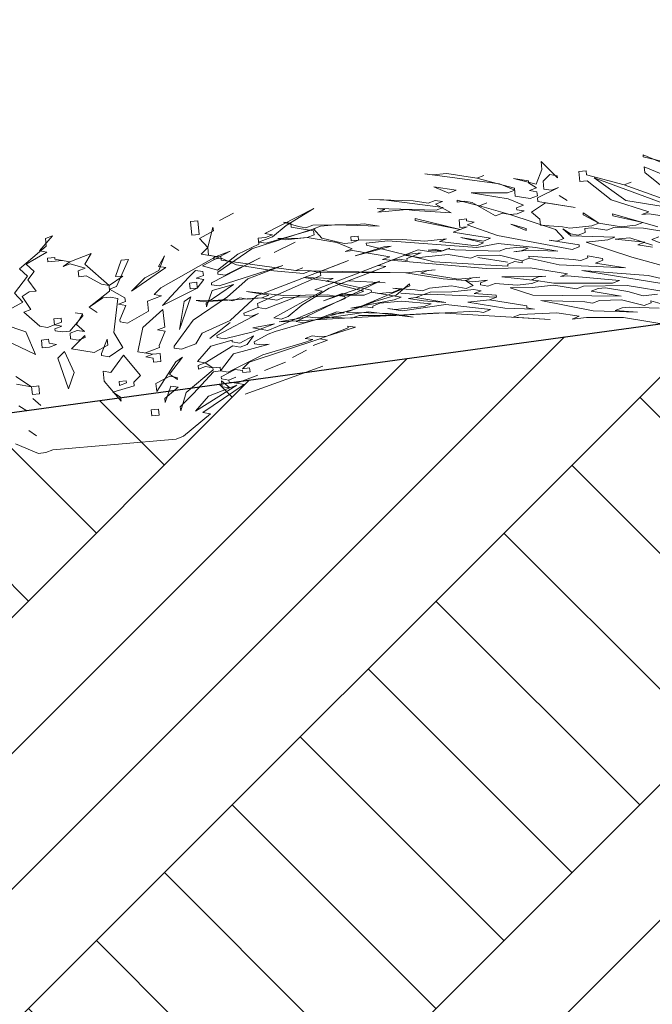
# Model space of a CAD drawing. Header units: millimetres. Extents: x 208545 to 5957542, y -593447 to 257160.
# Tile 22 of 60: x 5935685 to 5936542, y -589538 to -588205. Entities that reach past the tile are written whole.
import ezdxf

# ---------------------------------------------------------------- set-up
doc = ezdxf.new("R2010")
doc.units = ezdxf.units.MM
doc.header["$MEASUREMENT"] = 0
for name, color, linetype, lineweight in [('Opisy - Etykiety_Nr_pióra__1', 7, 'Continuous', 13), ('Sytuacja - Teren_Nr_pióra__1', 7, 'Continuous', 13), ('Sytuacja - Teren_Nr_pióra__21', 7, 'Continuous', 25), ('Wnętrze - Umeblowanie_Nr_pióra__2', 8, 'Continuous', 13)]:
    doc.layers.add(name, color=color, linetype=linetype, lineweight=lineweight)
doc.layers.add('Wnętrze - Umeblowanie', color=7, linetype='Continuous')
doc.dimstyles.new('STYL_AUTOMATYCZNY__3', dxfattribs={"dimtxt": 0.18, "dimasz": 364.8, "dimexe": 0.18, "dimexo": 0.0625, "dimgap": 0, "dimtad": 0, "dimtih": 1, "dimtoh": 1, "dimdec": 4, "dimzin": 0, "dimdsep": 46, "dimcen": 0.09, "dimadec": 0, "dimazin": 0, "dimtfac": 1, "dimtdec": 4, "dimtmove": 0, "dimatfit": 3, "dimldrblk": 'ARROWHEAD_11', "dimfxl": 1, "dimtolj": 1, "dimtzin": 0, "dimarcsym": 0})

# ---------------------------------------------------------------- blocks, each defined once
blk = doc.blocks.new('Krzewy 27[9]_4', base_point=(5935567.6, -588807))
at = {"layer": 'Wnętrze - Umeblowanie_Nr_pióra__2', "color": 8, "linetype": 'Continuous', "lineweight": 13}
for p, q in [((5935974.7, -588466.8), (5935955.9, -588476.8)), ((5935955.9, -588476.8), (5935974.7, -588466.8)), ((5936017.3, -588494.6), (5936083.3, -588460.9)), ((5936083.3, -588460.9), (5936045.9, -588483.5)), ((5935916.3, -588478.2), (5935926.2, -588477.2)), ((5935918.3, -588496.8), (5935916.3, -588478.2)), ((5935926.2, -588477.2), (5935928.1, -588495.8)), ((5935946.9, -588485.8), (5935939.8, -588513.3)), ((5935947.5, -588491.1), (5935946.9, -588485.8)), ((5936045.9, -588483.5), (5936027.7, -588498.9)), ((5935729.7, -588497.6), (5935712, -588518.2)), ((5935720.2, -588501.3), (5935729.7, -588497.6)), ((5935928.1, -588495.8), (5935918.3, -588496.8)), ((5935928.6, -588501.1), (5935947.5, -588491.1)), ((5936086.1, -588487.4), (5935999.6, -588515.2)), ((5936008, -588500.9), (5936017.9, -588499.9)), ((5936027.7, -588498.9), (5936008.6, -588506.2)), ((5936027.4, -588496.2), (5936017.3, -588494.6)), ((5936017.9, -588499.9), (5936027.4, -588496.2)), ((5936018.7, -588507.8), (5936076.5, -588491.1)), ((5936076.5, -588491.1), (5936086.1, -588487.4)), ((5935684.8, -588542.5), (5935721.3, -588511.9)), ((5935721.3, -588511.9), (5935720.2, -588501.3)), ((5935889.9, -588510.5), (5935900.6, -588517.4)), ((5935900.6, -588517.4), (5935889.9, -588510.5)), ((5935939.8, -588513.3), (5935928.6, -588501.1)), ((5935930.9, -588522.3), (5935939.8, -588513.3)), ((5935939.8, -588513.3), (5935940.9, -588524)), ((5935980.5, -588522.5), (5936008.9, -588508.9)), ((5936008.9, -588508.9), (5936008, -588500.9)), ((5936008.6, -588506.2), (5936018.7, -588507.8)), ((5936058.3, -588506.4), (5936029.9, -588520.1)), ((5936029.9, -588520.1), (5936058.3, -588506.4)), ((5936187.9, -588511.7), (5936139.6, -588524.8)), ((5936139.6, -588524.8), (5936178, -588512.8)), ((5936178, -588512.8), (5936187.9, -588511.7)), ((5935722.1, -588519.9), (5935694, -588536.2)), ((5935712, -588518.2), (5935722.1, -588519.9)), ((5935723, -588527.8), (5935732.8, -588526.8)), ((5935732.8, -588526.8), (5935733, -588529.5)), ((5935753.2, -588532.7), (5935781.9, -588521.7)), ((5935781.9, -588521.7), (5935773.4, -588536)), ((5935881.5, -588524.8), (5935873, -588539.1)), ((5935873.6, -588544.4), (5935881.5, -588524.8)), ((5935876.1, -588568.3), (5935951, -588525.6)), ((5935951, -588525.6), (5935930.9, -588522.3)), ((5935970.1, -588518.3), (5935932.5, -588538.3)), ((5935940.9, -588524), (5935951, -588525.6)), ((5935951, -588525.6), (5935970.1, -588518.3)), ((5935953, -588544.2), (5935980.5, -588522.5)), ((5935999.6, -588515.2), (5935953.3, -588546.9)), ((5936084.8, -588570.8), (5936208.9, -588523)), ((5936208.9, -588523), (5936228.5, -588520.9)), ((5936228.5, -588520.9), (5936209.4, -588528.3)), ((5936238.1, -588517.3), (5936247.9, -588516.2)), ((5936258, -588517.9), (5936238.1, -588517.3)), ((5936247.9, -588516.2), (5936258, -588517.9)), ((5936258, -588517.9), (5936267.5, -588514.2)), ((5936267.5, -588514.2), (5936258, -588517.9)), ((5935694, -588536.2), (5935705, -588545.8)), ((5935723.5, -588533.1), (5935723, -588527.8)), ((5935743.1, -588531.1), (5935723.5, -588533.1)), ((5935733, -588529.5), (5935753.2, -588532.7)), ((5935753.2, -588532.7), (5935743.1, -588531.1)), ((5935744, -588539.1), (5935753.2, -588532.7)), ((5935753.5, -588535.4), (5935744, -588539.1)), ((5935774, -588541.3), (5935753.5, -588535.4)), ((5935773.4, -588536), (5935806.2, -588564.8)), ((5935814.9, -588552.9), (5935822.5, -588530.6)), ((5935832.4, -588529.9), (5935816.3, -588566.4)), ((5935822.5, -588530.6), (5935832.4, -588529.9)), ((5935873, -588539.1), (5935883.1, -588540.7)), ((5935932.5, -588538.3), (5935953, -588544.2)), ((5936010.8, -588527.5), (5935944.8, -588561.1)), ((5935955.2, -588565.4), (5936041.6, -588537.7)), ((5935963.6, -588551.1), (5936010.8, -588527.5)), ((5936041.6, -588537.7), (5935993.9, -588556)), ((5936006.2, -588578.9), (5936130.3, -588531.1)), ((5936130.3, -588531.1), (5936092.1, -588545.8)), ((5936180.8, -588539.3), (5936104.4, -588568.7)), ((5936189.8, -588530.3), (5936170.7, -588537.7)), ((5936170.7, -588537.7), (5936180.8, -588539.3)), ((5936199.6, -588529.3), (5936189.8, -588530.3)), ((5936209.7, -588530.9), (5936199.6, -588529.3)), ((5936209.4, -588528.3), (5936209.7, -588530.9)), ((5935678.3, -588575.4), (5935695.7, -588552.1)), ((5935695.7, -588552.1), (5935684.8, -588542.5)), ((5935705, -588545.8), (5935696.2, -588557.4)), ((5935764.4, -588545), (5935774, -588541.3)), ((5935765.3, -588553), (5935764.4, -588545)), ((5935775.1, -588551.9), (5935765.3, -588553)), ((5935796.1, -588563.2), (5935775.1, -588551.9)), ((5935806.2, -588564.8), (5935824.8, -588552.1)), ((5935824.8, -588552.1), (5935814.9, -588552.9)), ((5935883.1, -588540.7), (5935836.8, -588572.4)), ((5935854.8, -588554.4), (5935873.6, -588544.4)), ((5935878.5, -588592.2), (5935914.2, -588553.6)), ((5935914.2, -588553.6), (5935923.2, -588544.6)), ((5935923.2, -588544.6), (5935933.3, -588546.2)), ((5935933.9, -588551.5), (5935924.3, -588555.2)), ((5935933.3, -588546.2), (5935933.9, -588551.5)), ((5935953.3, -588546.9), (5935953.5, -588549.5)), ((5935953.5, -588549.5), (5935963.6, -588551.1)), ((5936092.7, -588551.2), (5936007.3, -588589.5)), ((5936092.1, -588545.8), (5936092.7, -588551.2)), ((5935696.2, -588557.4), (5935707.7, -588572.4)), ((5935806.2, -588564.8), (5935796.1, -588563.2)), ((5935807, -588572.8), (5935806.2, -588564.8)), ((5935816.3, -588566.4), (5935806.8, -588570.1)), ((5935836.8, -588572.4), (5935854.8, -588554.4)), ((5935915.1, -588561.6), (5935924.9, -588560.5)), ((5935915.9, -588569.5), (5935915.1, -588561.6)), ((5935924.3, -588555.2), (5935934.4, -588556.9)), ((5935924.9, -588560.5), (5935925.7, -588568.5)), ((5935934.4, -588556.9), (5935925.7, -588568.5)), ((5935974.8, -588563.4), (5935937.8, -588588.7)), ((5935944.8, -588561.1), (5935945.1, -588563.8)), ((5935945.1, -588563.8), (5935955.2, -588565.4)), ((5935945.9, -588571.8), (5935974.8, -588563.4)), ((5935993.9, -588556), (5935966.7, -588580.4)), ((5936172.9, -588558.9), (5936059.5, -588613.7)), ((5936096.3, -588585.7), (5936172.9, -588558.9)), ((5936137.2, -588597.5), (5936213.3, -588565.5)), ((5936213, -588562.8), (5936194.8, -588578.1)), ((5936213.3, -588565.5), (5936213, -588562.8)), ((5935689.5, -588587.7), (5935678.3, -588575.4)), ((5935697.9, -588573.4), (5935688.6, -588579.7)), ((5935688.6, -588579.7), (5935700.4, -588597.3)), ((5935707.7, -588572.4), (5935697.9, -588573.4)), ((5935779.5, -588594.4), (5935807, -588572.8)), ((5935806.8, -588570.1), (5935827.8, -588581.4)), ((5935858.1, -588586.3), (5935877.2, -588578.9)), ((5935867.1, -588577.3), (5935876.1, -588568.3)), ((5935877.2, -588578.9), (5935867.1, -588577.3)), ((5935925.7, -588568.5), (5935878.5, -588592.2)), ((5935917, -588580.1), (5935901.8, -588624.7)), ((5935907.7, -588586.5), (5935917, -588580.1)), ((5935925.7, -588568.5), (5935915.9, -588569.5)), ((5935938.3, -588594), (5935945.9, -588571.8)), ((5935970, -588612.2), (5936006.2, -588578.9)), ((5936018, -588596.5), (5936065.7, -588578.1)), ((5936065.7, -588578.1), (5936018, -588596.5)), ((5936029.2, -588608.8), (5936094.9, -588572.4)), ((5936104.4, -588568.7), (5936067.1, -588591.4)), ((5936094.9, -588572.4), (5936084.8, -588570.8)), ((5936115.4, -588578.3), (5936096.3, -588585.7)), ((5936125.5, -588580), (5936115.4, -588578.3)), ((5936125.7, -588582.6), (5936125.5, -588580)), ((5936194.8, -588578.1), (5936165.8, -588586.5)), ((5935670.6, -588597.7), (5935689.5, -588587.7)), ((5935798, -588581.8), (5935779.5, -588594.4)), ((5935807.9, -588580.7), (5935798, -588581.8)), ((5935818, -588582.4), (5935807.9, -588580.7)), ((5935812.8, -588628.5), (5935818, -588582.4)), ((5935828.3, -588586.7), (5935818.8, -588590.3)), ((5935818.8, -588590.3), (5935828.9, -588592)), ((5935828.9, -588592), (5935821, -588611.6)), ((5935827.8, -588581.4), (5935828.3, -588586.7)), ((5935859.5, -588599.5), (5935858.1, -588586.3)), ((5935901.8, -588624.7), (5935907.7, -588586.5)), ((5935966.7, -588580.4), (5935920.3, -588612)), ((5935937.8, -588588.7), (5935938.3, -588594)), ((5936007.3, -588589.5), (5936007.9, -588594.9)), ((5936021, -588625.7), (5936125.7, -588582.6)), ((5936067.1, -588591.4), (5936048.8, -588606.7)), ((5936165.8, -588586.5), (5936127.7, -588601.2)), ((5935700.4, -588597.3), (5935690.8, -588601)), ((5935690.8, -588601), (5935712.7, -588620.2)), ((5935753.1, -588626.7), (5935770.8, -588606.1)), ((5935770.5, -588603.4), (5935760.4, -588601.8)), ((5935760.4, -588601.8), (5935770.5, -588603.4)), ((5935770.5, -588603.4), (5935762.1, -588617.7)), ((5935770.8, -588606.1), (5935770.5, -588603.4)), ((5935779.5, -588594.4), (5935790.2, -588601.4)), ((5935790.2, -588601.4), (5935779.5, -588594.4)), ((5935831.4, -588615.9), (5935859.5, -588599.5)), ((5935851.8, -588621.8), (5935879.1, -588597.5)), ((5935879.1, -588597.5), (5935881.6, -588621.4)), ((5936008.7, -588602.8), (5935952.3, -588632.8)), ((5936007.9, -588594.9), (5935988.8, -588602.2)), ((5935988.8, -588602.2), (5935989.1, -588604.9)), ((5935989.1, -588604.9), (5935999.2, -588606.5)), ((5935999.2, -588606.5), (5936008.7, -588602.8)), ((5936007.9, -588594.9), (5936018, -588596.5)), ((5936018, -588596.5), (5936007.9, -588594.9)), ((5936048.8, -588606.7), (5936039.3, -588610.4)), ((5936069.6, -588615.3), (5936137.2, -588597.5)), ((5936157.4, -588600.8), (5936088.9, -588610.6)), ((5936127.7, -588601.2), (5936187.4, -588603)), ((5936217.7, -588608), (5936157.4, -588600.8)), ((5936187.4, -588603), (5936217.7, -588608)), ((5935662.8, -588617.3), (5935693.6, -588627.5)), ((5935712.7, -588620.2), (5935722.8, -588621.8)), ((5935722.8, -588621.8), (5935732.3, -588618.1)), ((5935731.5, -588610.2), (5935741.3, -588609.1)), ((5935732.3, -588618.1), (5935731.5, -588610.2)), ((5935741.9, -588614.4), (5935732.3, -588618.1)), ((5935732.3, -588618.1), (5935742.4, -588619.8)), ((5935742.4, -588619.8), (5935732.9, -588623.4)), ((5935741.3, -588609.1), (5935741.9, -588614.4)), ((5935762.1, -588617.7), (5935773, -588627.3)), ((5935821, -588611.6), (5935821.3, -588614.2)), ((5935821.3, -588614.2), (5935831.4, -588615.9)), ((5935920.3, -588612), (5935894.2, -588646.9)), ((5935932.1, -588629.6), (5935970, -588612.2)), ((5935970.2, -588614.9), (5935942.7, -588636.5)), ((5935942.7, -588636.5), (5935970.2, -588614.9)), ((5936000.8, -588622.4), (5936030, -588616.7)), ((5936030, -588616.7), (5936010.9, -588624.1)), ((5936039.3, -588610.4), (5936029.2, -588608.8)), ((5936088.9, -588610.6), (5936031.1, -588627.3)), ((5936059.5, -588613.7), (5936069.6, -588615.3)), ((5936129.9, -588622.4), (5936129.6, -588619.8)), ((5936129.6, -588619.8), (5936139.7, -588621.4)), ((5935693.6, -588627.5), (5935706.7, -588658.4)), ((5935732.9, -588623.4), (5935733.2, -588626.1)), ((5935733.2, -588626.1), (5935743.3, -588627.7)), ((5935743.3, -588627.7), (5935753.1, -588626.7)), ((5935762.9, -588625.7), (5935753.4, -588629.4)), ((5935753.4, -588629.4), (5935754.2, -588637.3)), ((5935773.5, -588632.6), (5935755.6, -588650.6)), ((5935773, -588627.3), (5935762.9, -588625.7)), ((5935773.8, -588635.3), (5935773.5, -588632.6)), ((5935824.9, -588648.8), (5935812.8, -588628.5)), ((5935845.3, -588654.7), (5935851.8, -588621.8)), ((5935881.6, -588621.4), (5935872, -588625.1)), ((5935872, -588625.1), (5935882.1, -588626.7)), ((5935882.1, -588626.7), (5935874.2, -588646.3)), ((5935923.6, -588643.9), (5935932.1, -588629.6)), ((5935952.3, -588632.8), (5935952.5, -588635.5)), ((5935962.6, -588637.1), (5936001.4, -588627.7)), ((5935983.1, -588643.1), (5936001.9, -588633.1)), ((5936001.9, -588633.1), (5935993.2, -588644.7)), ((5936010.9, -588624.1), (5936000.8, -588622.4)), ((5936001.4, -588627.7), (5936010.9, -588624.1)), ((5936021.6, -588631), (5936002.7, -588641)), ((5936010.9, -588624.1), (5936021, -588625.7)), ((5936031.1, -588627.3), (5936021.6, -588631)), ((5936071.8, -588636.5), (5936081.3, -588632.9)), ((5936081.3, -588632.9), (5936091.4, -588634.5)), ((5936091.4, -588634.5), (5936101.2, -588633.5)), ((5936101.2, -588633.5), (5936091.7, -588637.2)), ((5936139.7, -588621.4), (5936101.2, -588633.5)), ((5936101.2, -588633.5), (5936129.9, -588622.4)), ((5935706.7, -588658.4), (5935665, -588638.5)), ((5935714.6, -588638.8), (5935724.4, -588637.7)), ((5935715.7, -588649.4), (5935714.6, -588638.8)), ((5935724.4, -588637.7), (5935725, -588643)), ((5935725, -588643), (5935735.1, -588644.7)), ((5935735.1, -588644.7), (5935725.5, -588648.4)), ((5935754.2, -588637.3), (5935764.3, -588639)), ((5935764.3, -588639), (5935773.8, -588635.3)), ((5935785.9, -588655.5), (5935804.7, -588645.5)), ((5935803.8, -588637.5), (5935796, -588657.1)), ((5935804.7, -588645.5), (5935803.8, -588637.5)), ((5935874.2, -588646.3), (5935874.5, -588649)), ((5935904.5, -588651.2), (5935923.6, -588643.9)), ((5935973.6, -588646.7), (5935936.2, -588669.4)), ((5935943.8, -588647.1), (5935972.7, -588638.8)), ((5935952.5, -588635.5), (5935962.6, -588637.1)), ((5935972.7, -588638.8), (5935973, -588641.4)), ((5935973, -588641.4), (5935983.1, -588643.1)), ((5935983.7, -588648.4), (5935973.6, -588646.7)), ((5936022.9, -588644.3), (5935974.7, -588657.4)), ((5935993.2, -588644.7), (5935983.7, -588648.4)), ((5936091.7, -588637.2), (5935995.7, -588668.6)), ((5936002.7, -588641), (5936003, -588643.7)), ((5936003, -588643.7), (5936013.1, -588645.3)), ((5936013.1, -588645.3), (5936022.9, -588644.3)), ((5936014.5, -588658.6), (5936072.3, -588641.8)), ((5936081.9, -588638.2), (5936071.8, -588636.5)), ((5936072.3, -588641.8), (5936081.9, -588638.2)), ((5936101.8, -588638.8), (5936082.7, -588646.1)), ((5936082.7, -588646.1), (5936101.8, -588638.8)), ((5936091.7, -588637.2), (5936101.8, -588638.8)), ((5936101.8, -588638.8), (5936091.7, -588637.2)), ((5935725.5, -588648.4), (5935715.7, -588649.4)), ((5935737, -588663.3), (5935746, -588654.3)), ((5935746, -588654.3), (5935758.9, -588682.5)), ((5935755.6, -588650.6), (5935785.9, -588655.5)), ((5935796, -588657.1), (5935796.2, -588659.8)), ((5935796.2, -588659.8), (5935806.3, -588661.4)), ((5935806.3, -588661.4), (5935824.9, -588648.8)), ((5935808.5, -588682.7), (5935826, -588659.4)), ((5935826, -588659.4), (5935848.6, -588686.6)), ((5935865.5, -588658), (5935845.3, -588654.7)), ((5935874.5, -588649), (5935855.4, -588656.3)), ((5935855.4, -588656.3), (5935865.5, -588658)), ((5935856, -588661.6), (5935865.5, -588658)), ((5935865.5, -588658), (5935875.3, -588656.9)), ((5935875.3, -588656.9), (5935876.5, -588667.6)), ((5935894.2, -588646.9), (5935894.4, -588649.6)), ((5935894.4, -588649.6), (5935904.5, -588651.2)), ((5935926.1, -588667.8), (5935943.8, -588647.1)), ((5935974.7, -588657.4), (5935957.2, -588680.6)), ((5935967.3, -588682.3), (5936014.5, -588658.6)), ((5936073.4, -588652.5), (5936054.6, -588662.5)), ((5936054.6, -588662.5), (5936073.4, -588652.5)), ((5935751.3, -588704.7), (5935737, -588663.3)), ((5935866.1, -588663.3), (5935856, -588661.6)), ((5935866.6, -588668.6), (5935866.1, -588663.3)), ((5935876.5, -588667.6), (5935866.6, -588668.6)), ((5935870.8, -588708.4), (5935896.4, -588668.2)), ((5935905.6, -588661.9), (5935888.2, -588685.1)), ((5935896.4, -588668.2), (5935905.6, -588661.9)), ((5935936.2, -588669.4), (5935926.1, -588667.8)), ((5935926.7, -588673.1), (5935936.2, -588669.4)), ((5935927.2, -588678.4), (5935926.7, -588673.1)), ((5935936.2, -588669.4), (5935946.9, -588676.4)), ((5935995.7, -588668.6), (5935986.7, -588677.6)), ((5936045.3, -588668.8), (5936016.7, -588679.8)), ((5936016.7, -588679.8), (5936045.3, -588668.8)), ((5935758.9, -588682.5), (5935751.3, -588704.7)), ((5935799.8, -588694.3), (5935798.4, -588681)), ((5935798.4, -588681), (5935808.5, -588682.7)), ((5935848.6, -588686.6), (5935839.7, -588695.6)), ((5935888.2, -588685.1), (5935898.9, -588692.1)), ((5935910.6, -588709.7), (5935947.1, -588679)), ((5935947.4, -588681.7), (5935920.7, -588711.3)), ((5935936.8, -588674.7), (5935927.2, -588678.4)), ((5935946.9, -588676.4), (5935936.8, -588674.7)), ((5935946.9, -588676.4), (5935956.7, -588675.3)), ((5935947.1, -588679), (5935946.9, -588676.4)), ((5935957.2, -588680.6), (5935947.4, -588681.7)), ((5935956.7, -588675.3), (5935957.2, -588680.6)), ((5935957.2, -588680.6), (5935967.3, -588682.3)), ((5935976.9, -588678.6), (5935958.1, -588688.6)), ((5935987, -588680.2), (5935976.9, -588678.6)), ((5935978.8, -588697.2), (5936007.4, -588686.2)), ((5936007.4, -588686.2), (5935978.8, -588697.2)), ((5935986.7, -588677.6), (5935996.5, -588676.6)), ((5935987.2, -588682.9), (5935987, -588680.2)), ((5935997.1, -588681.9), (5935987.2, -588682.9)), ((5936095.6, -588674.3), (5935990.3, -588712.1)), ((5935990.3, -588712.1), (5936095.6, -588674.3)), ((5935996.5, -588676.6), (5935997.1, -588681.9)), ((5935680, -588688), (5935701.3, -588701.9)), ((5935701.3, -588701.9), (5935681.1, -588698.6)), ((5935822.5, -588721.5), (5935799.8, -588694.3)), ((5935819.7, -588694.9), (5935829.6, -588693.9)), ((5935820.3, -588700.2), (5935819.7, -588694.9)), ((5935829.8, -588696.6), (5935820.3, -588700.2)), ((5935829.6, -588693.9), (5935829.8, -588696.6)), ((5935839.7, -588695.6), (5935840.2, -588700.9)), ((5935888.5, -588687.8), (5935869.7, -588697.8)), ((5935869.7, -588697.8), (5935870.8, -588708.4)), ((5935898.6, -588689.4), (5935888.5, -588687.8)), ((5935898.9, -588692.1), (5935898.6, -588689.4)), ((5935979.1, -588699.9), (5935923.2, -588735.2)), ((5935988.9, -588698.8), (5935933.3, -588736.8)), ((5935958.1, -588688.6), (5935958.3, -588691.3)), ((5935958.3, -588691.3), (5935968.4, -588692.9)), ((5935969.5, -588703.5), (5935958.6, -588693.9)), ((5935958.6, -588693.9), (5935959.4, -588701.9)), ((5935968.4, -588692.9), (5935978, -588689.2)), ((5935978, -588689.2), (5935968.4, -588692.9)), ((5935968.4, -588692.9), (5935968.7, -588695.6)), ((5935968.7, -588695.6), (5935978.8, -588697.2)), ((5935969.5, -588703.5), (5935979.1, -588699.9)), ((5935978.8, -588697.2), (5935988.9, -588698.8)), ((5935701.3, -588701.9), (5935711.1, -588700.8)), ((5935702.4, -588712.5), (5935701.3, -588701.9)), ((5935712.3, -588711.5), (5935702.4, -588712.5)), ((5935711.1, -588700.8), (5935712.3, -588711.5)), ((5935840.2, -588700.9), (5935811.3, -588709.2)), ((5935811.3, -588709.2), (5935821.9, -588716.2)), ((5935900, -588702.7), (5935881.7, -588718)), ((5935882.2, -588723.3), (5935889.9, -588701.1)), ((5935889.9, -588701.1), (5935900, -588702.7)), ((5935920.7, -588711.3), (5935902.7, -588729.3)), ((5935903.3, -588734.6), (5935910.6, -588709.7)), ((5935940.9, -588714.6), (5935969.5, -588703.5)), ((5935959.4, -588701.9), (5935969.5, -588703.5)), ((5935703, -588717.8), (5935713.9, -588727.4)), ((5935713.9, -588727.4), (5935703, -588717.8)), ((5935821.9, -588716.2), (5935822.5, -588721.5)), ((5935881.7, -588718), (5935882.2, -588723.3)), ((5935923.2, -588735.2), (5935940.9, -588714.6)), ((5935684.2, -588727.8), (5935694.8, -588734.8)), ((5935694.8, -588734.8), (5935684.2, -588727.8)), ((5935863.4, -588733.3), (5935873.3, -588732.3)), ((5935864.3, -588741.3), (5935863.4, -588733.3)), ((5935873.3, -588732.3), (5935874.1, -588740.3)), ((5935902.7, -588729.3), (5935903.3, -588734.6)), ((5935943.4, -588738.5), (5935906.9, -588769.1)), ((5935933.3, -588736.8), (5935943.4, -588738.5)), ((5935874.1, -588740.3), (5935864.3, -588741.3)), ((5935697.6, -588761.3), (5935708.2, -588768.3)), ((5935708.2, -588768.3), (5935697.6, -588761.3)), ((5935710.7, -588792.2), (5935679.6, -588779.3)), ((5935897.3, -588772.8), (5935730.1, -588787.5)), ((5935906.9, -588769.1), (5935897.3, -588772.8)), ((5935720.5, -588791.1), (5935710.7, -588792.2)), ((5935730.1, -588787.5), (5935720.5, -588791.1))]:
    blk.add_line(p, q, dxfattribs=at)
blk = doc.blocks.new('Krzewy 27[10]_4', base_point=(5936631.7, -588667.4))
at = {"layer": 'Wnętrze - Umeblowanie_Nr_pióra__2', "color": 8, "linetype": 'Continuous', "lineweight": 13}
for p, q in [((5936529.3, -588390.9), (5936529, -588388.2)), ((5936529, -588388.2), (5936560.2, -588401.1)), ((5936600.5, -588407.7), (5936529.3, -588390.9)), ((5936392.1, -588407.8), (5936391, -588397.2)), ((5936391, -588397.2), (5936413.1, -588419.1)), ((5936531.5, -588412.1), (5936530.7, -588404.2)), ((5936530.7, -588404.2), (5936582.6, -588425.6)), ((5936334.5, -588427.2), (5936233.8, -588413.5)), ((5936233.8, -588413.5), (5936243.9, -588415.2)), ((5936243.9, -588415.2), (5936263.6, -588413.1)), ((5936263.6, -588413.1), (5936304, -588419.7)), ((5936304, -588419.7), (5936313.5, -588416)), ((5936313.5, -588416), (5936304, -588419.7)), ((5936304, -588419.7), (5936355, -588433.2)), ((5936373.8, -588423.2), (5936353.6, -588419.9)), ((5936353.6, -588419.9), (5936384.2, -588427.5)), ((5936384.2, -588427.5), (5936392.1, -588407.8)), ((5936402.7, -588414.8), (5936393.7, -588423.8)), ((5936412.8, -588416.4), (5936402.7, -588414.8)), ((5936413.1, -588419.1), (5936412.8, -588416.4)), ((5936442, -588410.7), (5936451.8, -588409.7)), ((5936443.4, -588424), (5936442, -588410.7)), ((5936451.8, -588409.7), (5936452.4, -588415)), ((5936452.4, -588415), (5936503.4, -588428.5)), ((5936505.6, -588449.7), (5936462.8, -588419.3)), ((5936462.8, -588419.3), (5936565.9, -588456.9)), ((5936564, -588438.3), (5936531.5, -588412.1)), ((5936266.3, -588439.7), (5936245.6, -588431.1)), ((5936245.6, -588431.1), (5936275.9, -588436)), ((5936355.3, -588435.8), (5936334.5, -588427.2)), ((5936355, -588433.2), (5936356.1, -588443.8)), ((5936374.1, -588425.8), (5936373.8, -588423.2)), ((5936384.7, -588432.8), (5936374.1, -588425.8)), ((5936375.2, -588436.4), (5936384.7, -588432.8)), ((5936414.5, -588432.4), (5936386.1, -588446)), ((5936393.7, -588423.8), (5936394.8, -588434.4)), ((5936404.9, -588436), (5936414.5, -588432.4)), ((5936453.2, -588423), (5936443.4, -588424)), ((5936485.7, -588449.1), (5936453.2, -588423)), ((5936503.4, -588428.5), (5936513, -588424.8)), ((5936513, -588424.8), (5936503.4, -588428.5)), ((5936503.4, -588428.5), (5936555, -588447.3)), ((5936275.9, -588436), (5936266.3, -588439.7)), ((5936346.6, -588447.5), (5936296.1, -588439.3)), ((5936296.1, -588439.3), (5936345.7, -588439.5)), ((5936345.7, -588439.5), (5936355.3, -588435.8)), ((5936356.1, -588443.8), (5936376.3, -588447.1)), ((5936385.3, -588438.1), (5936375.2, -588436.4)), ((5936376.3, -588447.1), (5936385.9, -588443.4)), ((5936385.9, -588443.4), (5936385.3, -588438.1)), ((5936386.1, -588446), (5936386.7, -588451.4)), ((5936394.8, -588434.4), (5936404.9, -588436)), ((5936415.6, -588443), (5936426.2, -588449.9)), ((5936426.2, -588449.9), (5936415.6, -588443)), ((5936178, -588448.9), (5936158, -588448.3)), ((5936158, -588448.3), (5936217.8, -588450.1)), ((5936258.5, -588459.3), (5936178, -588448.9)), ((5936217.8, -588450.1), (5936238, -588453.4)), ((5936238, -588453.4), (5936247.5, -588449.7)), ((5936247.5, -588449.7), (5936257.6, -588451.3)), ((5936257.6, -588451.3), (5936248.1, -588455)), ((5936248.1, -588455), (5936269.1, -588466.3)), ((5936248.9, -588463), (5936258.5, -588459.3)), ((5936277.5, -588452), (5936277.3, -588449.3)), ((5936277.3, -588449.3), (5936307.8, -588456.9)), ((5936287.4, -588450.9), (5936277.5, -588452)), ((5936297.5, -588452.6), (5936287.4, -588450.9)), ((5936329.1, -588470.8), (5936297.5, -588452.6)), ((5936307.8, -588456.9), (5936317.4, -588453.2)), ((5936317.4, -588453.2), (5936307.8, -588456.9)), ((5936307.8, -588456.9), (5936348.8, -588468.7)), ((5936367.3, -588456), (5936346.6, -588447.5)), ((5936357.8, -588459.7), (5936367.3, -588456)), ((5936358, -588462.4), (5936357.8, -588459.7)), ((5936396.8, -588453), (5936378.2, -588465.6)), ((5936386.7, -588451.4), (5936437.2, -588459.5)), ((5936437.2, -588459.5), (5936396.8, -588453)), ((5936537, -588465.3), (5936485.7, -588449.1)), ((5936556.1, -588457.9), (5936505.6, -588449.7)), ((5936179.3, -588462.2), (5936169.2, -588460.5)), ((5936169.2, -588460.5), (5936248.9, -588463)), ((5936209.1, -588461.8), (5936169.8, -588465.8)), ((5936169.8, -588465.8), (5936179.3, -588462.2)), ((5936219.2, -588463.4), (5936209.1, -588461.8)), ((5936269.1, -588466.3), (5936219.2, -588463.4)), ((5936338.7, -588467.1), (5936329.1, -588470.8)), ((5936348.8, -588468.7), (5936338.7, -588467.1)), ((5936348.8, -588468.7), (5936358.6, -588467.7)), ((5936410.5, -588489.1), (5936348.8, -588468.7)), ((5936368.1, -588464), (5936358, -588462.4)), ((5936358.6, -588467.7), (5936368.1, -588464)), ((5936378.2, -588465.6), (5936389.2, -588475.3)), ((5936448.1, -588469.1), (5936447.8, -588466.5)), ((5936447.8, -588466.5), (5936469.1, -588480.4)), ((5936469.1, -588480.4), (5936448.1, -588469.1)), ((5936487.9, -588470.4), (5936487.7, -588467.7)), ((5936487.7, -588467.7), (5936549.1, -588485.5)), ((5936528.6, -588479.6), (5936487.9, -588470.4)), ((5936527.5, -588468.9), (5936537, -588465.3)), ((5936537.3, -588467.9), (5936527.5, -588468.9)), ((5936557.5, -588471.2), (5936537.3, -588467.9)), ((5936052.2, -588480.7), (5936042.1, -588479.1)), ((5936042.1, -588479.1), (5936062.6, -588485)), ((5936052.8, -588486), (5936052.2, -588480.7)), ((5936083.1, -588491), (5936052.8, -588486)), ((5936062.6, -588485), (5936072.7, -588486.7)), ((5936072.7, -588486.7), (5936082.2, -588483)), ((5936082.2, -588483), (5936141.7, -588482.2)), ((5936092.3, -588484.6), (5936082.8, -588488.3)), ((5936112, -588482.6), (5936092.3, -588484.6)), ((5936171.7, -588484.4), (5936112, -588482.6)), ((5936141.7, -588482.2), (5936151.5, -588481.2)), ((5936151.5, -588481.2), (5936171.7, -588484.4)), ((5936220.5, -588476.7), (5936220.3, -588474)), ((5936220.3, -588474), (5936281.4, -588489.1)), ((5936281.4, -588489.1), (5936220.5, -588476.7)), ((5936280, -588475.9), (5936289.8, -588474.8)), ((5936281.1, -588486.5), (5936280, -588475.9)), ((5936291, -588485.5), (5936281.1, -588486.5)), ((5936281.4, -588489.1), (5936291, -588485.5)), ((5936289.8, -588474.8), (5936290.1, -588477.5)), ((5936290.1, -588477.5), (5936300.2, -588479.1)), ((5936300.2, -588479.1), (5936290.7, -588482.8)), ((5936290.7, -588482.8), (5936331.9, -588497.3)), ((5936370.9, -588490.6), (5936350.2, -588482)), ((5936350.2, -588482), (5936370.6, -588487.9)), ((5936389.2, -588475.3), (5936390, -588483.2)), ((5936390, -588483.2), (5936420, -588485.5)), ((5936420, -588485.5), (5936430.1, -588487.1)), ((5936430.1, -588487.1), (5936459.6, -588484)), ((5936450, -588487.7), (5936459.8, -588486.7)), ((5936459.6, -588484), (5936469.1, -588480.4)), ((5936459.8, -588486.7), (5936480, -588490)), ((5936469.1, -588480.4), (5936499.4, -588485.3)), ((5936480, -588490), (5936489.6, -588486.3)), ((5936489.6, -588486.3), (5936529.4, -588487.5)), ((5936499.4, -588485.3), (5936519, -588483.2)), ((5936519, -588483.2), (5936528.6, -588479.6)), ((5936074.1, -588499.9), (5936044.6, -588503)), ((5936064.2, -588501), (5936074.1, -588499.9)), ((5936074.1, -588499.9), (5936083.6, -588496.3)), ((5936114.4, -588506.5), (5936074.1, -588499.9)), ((5936082.8, -588488.3), (5936094, -588500.6)), ((5936083.6, -588496.3), (5936083.1, -588491)), ((5936133.5, -588499.1), (5936143.4, -588498.1)), ((5936134.1, -588504.4), (5936133.5, -588499.1)), ((5936143.4, -588498.1), (5936143.9, -588503.4)), ((5936271.9, -588492.8), (5936281.4, -588489.1)), ((5936322.3, -588501), (5936271.9, -588492.8)), ((5936313.1, -588507.3), (5936282.5, -588499.8)), ((5936282.5, -588499.8), (5936312.8, -588504.7)), ((5936331.9, -588497.3), (5936433.1, -588516.3)), ((5936370.6, -588487.9), (5936370.9, -588490.6)), ((5936421.7, -588501.4), (5936410.5, -588489.1)), ((5936431.2, -588497.7), (5936420.3, -588488.1)), ((5936420.3, -588488.1), (5936430.9, -588495.1)), ((5936430.9, -588495.1), (5936441, -588496.7)), ((5936491, -588499.6), (5936431.2, -588497.7)), ((5936441, -588496.7), (5936450.6, -588493)), ((5936450.6, -588493), (5936450, -588487.7)), ((5936481.4, -588503.2), (5936491, -588499.6)), ((5936491.2, -588502.2), (5936510.9, -588500.2)), ((5936510.9, -588500.2), (5936541.7, -588510.4)), ((5936529.4, -588487.5), (5936559.7, -588492.4)), ((5936550.4, -588498.8), (5936540.9, -588502.4)), ((5936034.5, -588501.4), (5936064.2, -588501)), ((5936044.6, -588503), (5936034.5, -588501.4)), ((5936094, -588500.6), (5936124.5, -588508.1)), ((5936135.2, -588515.1), (5936114.4, -588506.5)), ((5936124.5, -588508.1), (5936134.4, -588507.1)), ((5936143.9, -588503.4), (5936134.1, -588504.4)), ((5936134.4, -588507.1), (5936143.9, -588503.4)), ((5936143.9, -588503.4), (5936203.4, -588502.6)), ((5936154.3, -588507.7), (5936183.7, -588504.6)), ((5936154.6, -588510.4), (5936154.3, -588507.7)), ((5936246.3, -588533), (5936154.6, -588510.4)), ((5936183.7, -588504.6), (5936303.8, -588513.6)), ((5936203.4, -588502.6), (5936233.4, -588504.9)), ((5936233.4, -588504.9), (5936262.9, -588501.8)), ((5936262.9, -588501.8), (5936253.3, -588505.5)), ((5936253.3, -588505.5), (5936303.5, -588511)), ((5936303.5, -588511), (5936313.1, -588507.3)), ((5936303.8, -588513.6), (5936333, -588507.9)), ((5936312.8, -588504.7), (5936322.3, -588501)), ((5936333, -588507.9), (5936383.2, -588513.4)), ((5936363.3, -588512.8), (5936343.6, -588514.9)), ((5936373.4, -588514.5), (5936363.3, -588512.8)), ((5936383.2, -588513.4), (5936413.5, -588518.4)), ((5936442.4, -588510), (5936402, -588503.4)), ((5936402, -588503.4), (5936412.1, -588505.1)), ((5936412.1, -588505.1), (5936421.7, -588501.4)), ((5936433.1, -588516.3), (5936442.7, -588512.6)), ((5936442.7, -588512.6), (5936442.4, -588510)), ((5936452, -588506.3), (5936481.4, -588503.2)), ((5936513.6, -588526.7), (5936452, -588506.3)), ((5936531.4, -588506.1), (5936491.2, -588502.2)), ((5936521.8, -588509.8), (5936531.4, -588506.1)), ((5936542, -588513.1), (5936521.8, -588509.8)), ((5936540.9, -588502.4), (5936582.4, -588519.6)), ((5935947.8, -588526.5), (5935957.6, -588525.5)), ((5935948, -588529.1), (5935947.8, -588526.5)), ((5935957.6, -588525.5), (5935958.1, -588530.8)), ((5936125.6, -588518.7), (5936135.2, -588515.1)), ((5936135.5, -588517.7), (5936125.6, -588518.7)), ((5936186, -588525.9), (5936135.5, -588517.7)), ((5936176.4, -588529.6), (5936186, -588525.9)), ((5936224.7, -588516.5), (5936205.6, -588523.8)), ((5936205.6, -588523.8), (5936225.8, -588527.1)), ((5936244.9, -588519.8), (5936224.7, -588516.5)), ((5936225.8, -588527.1), (5936265.1, -588523)), ((5936254.7, -588518.7), (5936244.9, -588519.8)), ((5936264.2, -588515.1), (5936254.7, -588518.7)), ((5936274.3, -588516.7), (5936264.2, -588515.1)), ((5936265.1, -588523), (5936295.4, -588527.9)), ((5936334.1, -588518.6), (5936274.3, -588516.7)), ((5936295.4, -588527.9), (5936304.9, -588524.3)), ((5936304.9, -588524.3), (5936334.7, -588523.9)), ((5936305.2, -588526.9), (5936345.6, -588533.5)), ((5936345.6, -588533.5), (5936305.2, -588526.9)), ((5936343.6, -588514.9), (5936334.1, -588518.6)), ((5936334.7, -588523.9), (5936365.2, -588531.4)), ((5936373.7, -588517.1), (5936354, -588519.2)), ((5936354, -588519.2), (5936363.8, -588518.1)), ((5936363.8, -588518.1), (5936373.4, -588514.5)), ((5936413.5, -588518.4), (5936373.7, -588517.1)), ((5936374.8, -588527.7), (5936374.5, -588525.1)), ((5936374.5, -588525.1), (5936434.5, -588529.6)), ((5936454.2, -588527.6), (5936453.9, -588524.9)), ((5936453.9, -588524.9), (5936474.1, -588528.2)), ((5936585.1, -588546.2), (5936513.6, -588526.7)), ((5935957.9, -588528.1), (5935948, -588529.1)), ((5935978.6, -588536.7), (5935957.9, -588528.1)), ((5935958.1, -588530.8), (5936058.8, -588544.5)), ((5936029.1, -588544.9), (5935978.6, -588536.7)), ((5936316.7, -588541.8), (5936176.4, -588529.6)), ((5936346.1, -588538.8), (5936246.3, -588533)), ((5936355.4, -588532.4), (5936345.9, -588536.1)), ((5936345.9, -588536.1), (5936346.1, -588538.8)), ((5936365.5, -588534.1), (5936355.4, -588532.4)), ((5936365.2, -588531.4), (5936374.8, -588527.7)), ((5936374.8, -588527.7), (5936365.2, -588531.4)), ((5936365.2, -588531.4), (5936365.5, -588534.1)), ((5936415.4, -588536.9), (5936374.8, -588527.7)), ((5936505.2, -588541), (5936415.4, -588536.9)), ((5936434.5, -588529.6), (5936444.6, -588531.2)), ((5936444.6, -588531.2), (5936454.2, -588527.6)), ((5936474.4, -588530.8), (5936464.8, -588534.5)), ((5936464.8, -588534.5), (5936505.2, -588541)), ((5936474.1, -588528.2), (5936474.4, -588530.8)), ((5936069.2, -588548.8), (5936029.1, -588544.9)), ((5936058.8, -588544.5), (5936068.4, -588540.8)), ((5936068.4, -588540.8), (5936058.8, -588544.5)), ((5936058.8, -588544.5), (5936208.1, -588547.7)), ((5936078.7, -588545.1), (5936069.2, -588548.8)), ((5936088.8, -588546.7), (5936078.7, -588545.1)), ((5936208.1, -588547.7), (5936088.8, -588546.7)), ((5936208.1, -588547.7), (5936247.4, -588543.7)), ((5936258.6, -588555.9), (5936208.1, -588547.7)), ((5936237.5, -588544.7), (5936228, -588548.4)), ((5936228, -588548.4), (5936278.5, -588556.5)), ((5936247.4, -588543.7), (5936237.5, -588544.7)), ((5936278.5, -588556.5), (5936307.9, -588553.5)), ((5936307.9, -588553.5), (5936298.1, -588554.5)), ((5936376.1, -588541), (5936316.7, -588541.8)), ((5936337.7, -588553.1), (5936397.2, -588552.3)), ((5936387.9, -588558.6), (5936337.7, -588553.1)), ((5936426.6, -588549.2), (5936376.1, -588541)), ((5936387.3, -588553.3), (5936377.8, -588557)), ((5936397.2, -588552.3), (5936387.3, -588553.3)), ((5936417.1, -588552.9), (5936426.6, -588549.2)), ((5936426.9, -588551.9), (5936417.1, -588552.9)), ((5936497, -588558), (5936426.9, -588551.9)), ((5936476.3, -588549.4), (5936446, -588544.5)), ((5936446, -588544.5), (5936536, -588551.3)), ((5936617.6, -588572.3), (5936476.3, -588549.4)), ((5936536, -588551.3), (5936637.8, -588575.6)), ((5936110.1, -588560.6), (5936069.8, -588554.1)), ((5936069.8, -588554.1), (5936109.6, -588555.3)), ((5936109.6, -588555.3), (5936100, -588559)), ((5936100, -588559), (5936120.2, -588562.2)), ((5936120.5, -588564.9), (5936110.1, -588560.6)), ((5936120.2, -588562.2), (5936129.8, -588558.6)), ((5936129.8, -588558.6), (5936120.2, -588562.2)), ((5936120.2, -588562.2), (5936160.9, -588571.4)), ((5936151.1, -588572.5), (5936120.5, -588564.9)), ((5936129.8, -588558.6), (5936179.7, -588561.4)), ((5936179.7, -588561.4), (5936129.8, -588558.6)), ((5936240, -588568.6), (5936269.5, -588565.5)), ((5936288.6, -588558.2), (5936258.6, -588555.9)), ((5936269.5, -588565.5), (5936289.7, -588568.8)), ((5936298.1, -588554.5), (5936288.6, -588558.2)), ((5936299.2, -588565.1), (5936288.6, -588558.2)), ((5936288.6, -588558.2), (5936298.7, -588559.8)), ((5936289.7, -588568.8), (5936299.2, -588565.1)), ((5936298.7, -588559.8), (5936318.3, -588557.8)), ((5936318.3, -588557.8), (5936308.8, -588561.4)), ((5936308.8, -588561.4), (5936309.1, -588564.1)), ((5936309.1, -588564.1), (5936319.1, -588565.7)), ((5936319.1, -588565.7), (5936328.7, -588562.1)), ((5936328.7, -588562.1), (5936358.7, -588564.3)), ((5936358.7, -588564.3), (5936378.4, -588562.3)), ((5936377.8, -588557), (5936408.1, -588561.9)), ((5936378.4, -588562.3), (5936387.9, -588558.6)), ((5936378.9, -588567.6), (5936408.4, -588564.5)), ((5936408.1, -588561.9), (5936487.5, -588561.7)), ((5936408.4, -588564.5), (5936438.7, -588569.4)), ((5936438.7, -588569.4), (5936448.2, -588565.7)), ((5936448.2, -588565.7), (5936507.7, -588564.9)), ((5936487.5, -588561.7), (5936497, -588558)), ((5936507.7, -588564.9), (5936568.3, -588574.7)), ((5936022.6, -588577.8), (5935992.3, -588572.9)), ((5935992.3, -588572.9), (5936042.5, -588578.4)), ((5936013, -588581.4), (5936022.6, -588577.8)), ((5936042.5, -588578.4), (5936102, -588577.6)), ((5936112.1, -588579.2), (5936042.8, -588581)), ((5936102, -588577.6), (5936112.1, -588579.2)), ((5936112.1, -588579.2), (5936121.6, -588575.5)), ((5936121.9, -588578.2), (5936112.1, -588579.2)), ((5936121.6, -588575.5), (5936131.7, -588577.2)), ((5936151.6, -588577.8), (5936121.9, -588578.2)), ((5936131.7, -588577.2), (5936141.5, -588576.1)), ((5936141.5, -588576.1), (5936151.1, -588572.5)), ((5936161.2, -588574.1), (5936151.6, -588577.8)), ((5936160.9, -588571.4), (5936161.2, -588574.1)), ((5936201.6, -588580.6), (5936161.2, -588574.1)), ((5936161.2, -588574.1), (5936171.3, -588575.7)), ((5936171.3, -588575.7), (5936190.9, -588573.7)), ((5936200.5, -588570), (5936190.4, -588568.4)), ((5936190.4, -588568.4), (5936220.4, -588570.6)), ((5936190.9, -588573.7), (5936200.5, -588570)), ((5936231, -588577.6), (5936201, -588575.3)), ((5936201, -588575.3), (5936231, -588577.6)), ((5936220.4, -588570.6), (5936230.5, -588572.3)), ((5936231, -588577.6), (5936221.5, -588581.3)), ((5936221.5, -588581.3), (5936231, -588577.6)), ((5936230.5, -588572.3), (5936240, -588568.6)), ((5936231, -588577.6), (5936240.6, -588573.9)), ((5936240.9, -588576.6), (5936231, -588577.6)), ((5936240.6, -588573.9), (5936270.3, -588573.5)), ((5936330.6, -588580.6), (5936240.9, -588576.6)), ((5936270.3, -588573.5), (5936299.8, -588570.4)), ((5936299.8, -588570.4), (5936309.9, -588572.1)), ((5936309.9, -588572.1), (5936300.3, -588575.7)), ((5936300.3, -588575.7), (5936330.3, -588578)), ((5936330.3, -588578), (5936330.6, -588580.6)), ((5936349.2, -588568), (5936378.9, -588567.6)), ((5936380, -588578.2), (5936349.2, -588568)), ((5936499.2, -588579.2), (5936380, -588578.2)), ((5936468.4, -588569), (5936458.9, -588572.7)), ((5936458.9, -588572.7), (5936499.2, -588579.2)), ((5936478.2, -588568), (5936468.4, -588569)), ((5936508.5, -588572.9), (5936478.2, -588568)), ((5936529, -588578.8), (5936508.5, -588572.9)), ((5936548.6, -588576.8), (5936529, -588578.8)), ((5935924.1, -588585.3), (5935953.8, -588584.9)), ((5935934.2, -588586.9), (5935924.1, -588585.3)), ((5936013, -588581.4), (5935934.2, -588586.9)), ((5935953.8, -588584.9), (5935963.7, -588583.9)), ((5935963.7, -588583.9), (5935973.8, -588585.5)), ((5935973.8, -588585.5), (5935983.3, -588581.8)), ((5935983.3, -588581.8), (5935993.4, -588583.5)), ((5935993.4, -588583.5), (5936013, -588581.4)), ((5936033.2, -588584.7), (5936013, -588581.4)), ((5936042.8, -588581), (5936033.2, -588584.7)), ((5936133.6, -588595.7), (5936192, -588584.3)), ((5936172.7, -588589), (5936163.1, -588592.7)), ((5936163.1, -588592.7), (5936163.4, -588595.3)), ((5936202.1, -588585.9), (5936172.7, -588589)), ((5936192, -588584.3), (5936201.6, -588580.6)), ((5936193.4, -588597.6), (5936232.7, -588593.5)), ((5936242.2, -588589.8), (5936202.1, -588585.9)), ((5936262.2, -588590.4), (5936203.5, -588599.2)), ((5936211.7, -588582.3), (5936221.5, -588581.3)), ((5936231.9, -588585.5), (5936211.7, -588582.3)), ((5936221.5, -588581.3), (5936261.9, -588587.8)), ((5936261.9, -588587.8), (5936231.9, -588585.5)), ((5936232.7, -588593.5), (5936242.2, -588589.8)), ((5936322.5, -588597.6), (5936262.2, -588590.4)), ((5936291.6, -588587.4), (5936321.1, -588584.3)), ((5936342.1, -588595.6), (5936291.6, -588587.4)), ((5936330.6, -588580.6), (5936321.1, -588584.3)), ((5936321.1, -588584.3), (5936330.6, -588580.6)), ((5936321.1, -588584.3), (5936371.6, -588592.5)), ((5936371.6, -588592.5), (5936371.8, -588595.2)), ((5936461.6, -588599.3), (5936390.7, -588585.1)), ((5936390.7, -588585.1), (5936450.4, -588587)), ((5936450.4, -588587), (5936460.5, -588588.6)), ((5936460.5, -588588.6), (5936470.1, -588585)), ((5936470.1, -588585), (5936499.8, -588584.5)), ((5936499.8, -588584.5), (5936530.4, -588592.1)), ((5936530.4, -588592.1), (5936539.9, -588588.4)), ((5936539.9, -588588.4), (5936539.6, -588585.8)), ((5936539.6, -588585.8), (5936580.6, -588597.6)), ((5936253.4, -588602.1), (5936036.3, -588613.9)), ((5936095.2, -588607.8), (5936114.3, -588600.4)), ((5936104.7, -588604.1), (5936095.2, -588607.8)), ((5936124.4, -588602.1), (5936104.7, -588604.1)), ((5936114.3, -588600.4), (5936124.4, -588602.1)), ((5936153.3, -588593.7), (5936133.6, -588595.7)), ((5936135, -588609), (5936144.6, -588605.3)), ((5936144.6, -588605.3), (5936194.2, -588605.6)), ((5936163.4, -588595.3), (5936153.3, -588593.7)), ((5936203.5, -588599.2), (5936183.3, -588596)), ((5936183.3, -588596), (5936193.4, -588597.6)), ((5936194.2, -588605.6), (5936302.8, -588599.6)), ((5936403.2, -588610.7), (5936253.4, -588602.1)), ((5936302.8, -588599.6), (5936312.9, -588601.3)), ((5936312.9, -588601.3), (5936322.5, -588597.6)), ((5936381.9, -588596.8), (5936342.1, -588595.6)), ((5936362.8, -588604.1), (5936353.3, -588607.8)), ((5936412.2, -588601.7), (5936362.8, -588604.1)), ((5936371.8, -588595.2), (5936381.9, -588596.8)), ((5936442.5, -588606.6), (5936412.2, -588601.7)), ((5936433, -588610.3), (5936442.5, -588606.6)), ((5936521.4, -588601.1), (5936461.6, -588599.3)), ((5936500.9, -588595.2), (5936491.4, -588598.8)), ((5936491.4, -588598.8), (5936521.4, -588601.1)), ((5936510.7, -588594.1), (5936500.9, -588595.2)), ((5936550.6, -588595.4), (5936510.7, -588594.1)), ((5936036.3, -588613.9), (5936075.3, -588607.2)), ((5936075.3, -588607.2), (5936085.4, -588608.8)), ((5936085.4, -588608.8), (5936095.2, -588607.8)), ((5936095.2, -588607.8), (5936135, -588609)), ((5936353.3, -588607.8), (5936403.2, -588610.7)), ((5936452.6, -588608.2), (5936433, -588610.3)), ((5936502.3, -588608.4), (5936452.6, -588608.2)), ((5936613.3, -588626.4), (5936502.3, -588608.4))]:
    blk.add_line(p, q, dxfattribs=at)
blk = doc.blocks.new('ARROWHEAD_11')
at = {"color": 0, "linetype": 'Continuous', "lineweight": 0}
blk.add_line((0, 0), (-1, 0), dxfattribs=at)
at = {"color": 0, "linetype": 'Continuous', "lineweight": 0, "const_width": 0.25, "flags": 128}
blk.add_lwpolyline([(-0.125, 0, 1), (0.125, 0, 1)], format="xyb", close=True, dxfattribs=at)

msp = doc.modelspace()

# ---------------------------------------------------------------- hatches: boundary and pattern name
at = {"layer": 'Sytuacja - Teren_Nr_pióra__1', "linetype": 'Continuous', "lineweight": 13}
h = msp.add_hatch(dxfattribs=at)
h.set_pattern_fill('Grunt_0004', style=0, pattern_type=2)
h.set_pattern_definition([(45, (5682170.8, -588257), (-275.77163, 275.77163), []), (45, (5682078.9, -588165.1), (-551.5433, 551.5433), []), (45, (5681986.94, -588073.15), (-551.5433, 551.5433), []), (135, (5681895.02, -587981.22), (91.92388, 91.92388), [390, -390])])
h.paths.add_polyline_path([(5931862.677, -589453.385), (5930871.848, -589656.995), (5929652.054, -589807.907), (5928955.771, -589893.729), (5928444.349, -589956.995), (5928744.349, -590256.995), (5951398.605, -590256.995), (5951698.605, -589956.995), (5951684.898, -589956.995), (5951676.487, -589956.995), (5951665.82, -589956.995), (5950125.283, -589770.263), (5949211.104, -589656.995), (5948071.86, -589423.501), (5946760.917, -589156.995), (5944964.046, -588824.483), (5944590.303, -588756.995), (5944068.611, -588685.116), (5942349.934, -588456.995), (5940606.307, -588272.103), (5940469.17, -588256.995), (5940373.013, -588256.995), (5940155.682, -588256.995), (5939459.574, -588256.995), (5939037.185, -588303.823), (5937725.854, -588456.995), (5936480.001, -588626.534), (5935527.542, -588756.995), (5934539.263, -588934.142), (5933313.52, -589156.995)])

# ---------------------------------------------------------------- linework, layer by layer
at = {"layer": 'Sytuacja - Teren_Nr_pióra__21', "color": 7, "linetype": 'Continuous', "lineweight": 25}
for p, q in [((5936480.001, -588626.534), (5937725.854, -588456.995)), ((5935527.542, -588756.995), (5936480.001, -588626.534))]:
    msp.add_line(p, q, dxfattribs=at)

# ---------------------------------------------------------------- block references
at = {"layer": 'Wnętrze - Umeblowanie', "color": 104, "linetype": 'Continuous', "lineweight": 13, "true_color": 0x029e21}
for name, p in [('Krzewy 27[10]_4', (5936631.744, -588667.431)), ('Krzewy 27[9]_4', (5935567.553, -588806.995))]:
    msp.add_blockref(name, p, dxfattribs=at)

# ---------------------------------------------------------------- leaders
at = {"layer": 'Opisy - Etykiety_Nr_pióra__1', "color": 7, "linetype": 'Continuous', "lineweight": 13, "annotation_type": 0, "has_hookline": 1, "hookline_direction": 0, "text_width": 5228.5}
msp.add_leader([(5933713.943, -588803.485), (5933713.943, -586002.559), (5934536.069, -586014.753)], dimstyle='STYL_AUTOMATYCZNY__3', dxfattribs=at)

doc.saveas('drawing.dxf')
